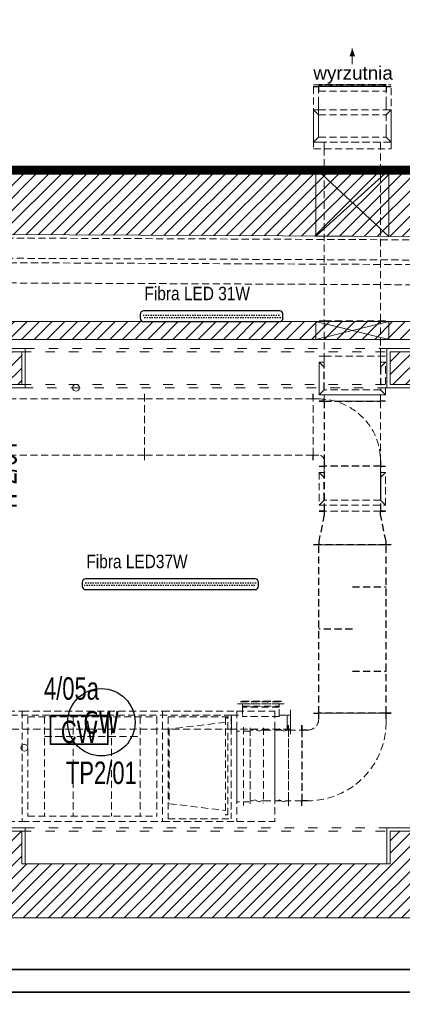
# Model space of a CAD drawing. Header units: millimetres. Extents: x 167773 to 185035, y -114105 to -66770.
# Tile 103 of 114: x 176161 to 176501, y -86889 to -86012. Entities that reach past the tile are written whole.
import ezdxf
from ezdxf.enums import TextEntityAlignment as Align

# ---------------------------------------------------------------- set-up
doc = ezdxf.new("R2010")
doc.units = ezdxf.units.MM
for name, pattern in [('ACAD_ISO03W100', [30, 12, -18]), ('DASHED', [0.75, 0.5, -0.25]), ('HIDDEN', [9.525, 6.35, -3.175])]:
    doc.linetypes.add(name, pattern=pattern)
doc.layers.get('0').update_dxf_attribs({"lineweight": 9})
for name, color, linetype, lineweight in [('!_ppoz', 24, 'Continuous', 9), ('a-op_leader', 9, 'Continuous', 9), ('a-op_text', 7, 'Continuous', 9), ('b-przebicia', 7, 'Continuous', 9), ('b-przerywana1', 9, 'ACAD_ISO03W100', 9), ('b-ściany', 2, 'Continuous', 9), ('El-klima', 152, 'Continuous', 30), ('El-koryta_puszki', 1, 'Continuous', 35), ('El_gniazda', 144, 'Continuous', 35), ('EL_Linia SSP', 240, 'Continuous', 35), ('EL_oprawy', 96, 'Continuous', 30), ('h-hatch', 8, 'Continuous', 9), ('i-went_mechaniczna', 100, 'Continuous', 9)]:
    doc.layers.add(name, color=color, linetype=linetype, lineweight=lineweight)
doc.layers.add('!zakres', color=7, linetype='ACAD_ISO03W100', lineweight=60, true_color=0x8a14ff)
doc.styles.add('Arial', font='arial.ttf')
doc.styles.add('ES1', font='ARIALN.TTF')
doc.styles.add('PPAB_100', font='arial.ttf', dxfattribs={"height": 18})
doc.styles.add('symbole', font='tahoma.ttf', dxfattribs={"width": 0.8})
pattern_1 = [(0, (8e-13, -4e-12), (1.09375, 2.1875), [0, -2.1875])]

# ---------------------------------------------------------------- blocks, each defined once
blk = doc.blocks.new('centrala_piwnica')
at = {"layer": 'h-hatch', "linetype": 'HIDDEN', "lineweight": -2}
for p, q in [((150.47, 304.74, 57.5), (219.47, 304.74, 57.5)), ((150.47, 303.24, 57.5), (154.97, 303.24, 57.5)), ((214.97, 303.24, 57.5), (154.97, 303.24, 57.5)), ((154.97, 303.24, 57.5), (154.97, 299.24, 57.5)), ((154.97, 299.24, 57.5), (214.97, 299.24, 57.5)), ((214.97, 303.24, 57.5), (214.97, 299.24, 57.5)), ((214.97, 303.24, 57.5), (219.47, 303.24, 57.5)), ((159.97, 248.24), (159.99, 94.49)), ((209.99, 94.5), (209.97, 248.25)), ((155.49, 94.49), (159.99, 94.49)), ((155.49, 94.49), (159.99, 94.49)), ((159.99, 94.49), (209.99, 94.5)), ((159.99, 94.49), (209.99, 94.5)), ((159.99, 94.49), (160, 63.19)), ((209.99, 94.5), (214.49, 94.5)), ((210, 63.2), (209.99, 94.5)), ((209.99, 94.5), (214.49, 94.5)), ((155.5, 63.19), (160, 63.19)), ((160, 63.19), (210, 63.2)), ((210, 63.2), (214.5, 63.2)), ((160, -78, -57.9), (155, -102, -57.9)), ((160, -75, -57.9), (160, -78, -57.9)), ((210, -78, -57.9), (210, -75, -57.9)), ((215, -102, -57.9), (210, -78, -57.9)), ((150.5, -105, -57.9), (155, -105, -57.9)), ((155, -102, -57.9), (155, -105, -57.9)), ((155, -105, -57.9), (215, -105, -57.9)), ((155, -255, -57.9), (155, -105, -57.9)), ((215, -105, -57.9), (215, -102, -57.9)), ((215, -105, -57.9), (219.5, -105, -57.9)), ((215, -255, -57.9), (215, -105, -57.9)), ((82.81, -246.55, -9.07), (87.31, -246.55, -9.07)), ((87.31, -249.55, -9.07), (87.31, -246.55, -9.07)), ((87.31, -246.55, -9.07), (119.81, -246.55, -9.07)), ((87.31, -249.55, -9.07), (87.31, -256.55, -9.07)), ((119.81, -246.55, -9.07), (124.31, -246.55, -9.07)), ((119.81, -249.55, -9.07), (119.81, -246.55, -9.07)), ((119.81, -257.8, -9.07), (119.81, -249.55, -9.07)), ((129.81, -256.55, -9.07), (129.81, -252.05, -9.07)), ((77.31, -256.55, -9.07), (77.31, -269.05, -9.07)), ((77.31, -256.55, -9.07), (87.31, -256.55, -9.07)), ((87.31, -256.55, -9.07), (87.31, -257.8, -9.07)), ((119.81, -257.8, -9.07), (87.31, -257.8, -9.07)), ((119.81, -256.55, -9.07), (129.81, -256.55, -9.07)), ((126.81, -256.55, -9.07), (126.81, -262.8, -9.07)), ((129.81, -256.55, -9.07), (126.81, -256.55, -9.07)), ((126.81, -262.8, -9.07), (126.81, -269.05, -9.07)), ((129.81, -262.8, -9.07), (129.81, -256.55, -9.07)), ((129.81, -269.05, -9.07), (129.81, -256.55, -9.07)), ((129.81, -269.05, -9.07), (129.81, -262.8, -9.07)), ((129.81, -269.05, -9.07), (77.31, -269.05, -9.07)), ((126.81, -269.05, -9.07), (129.81, -269.05, -9.07)), ((129.81, -273.55, -9.07), (129.81, -269.05, -9.07))]:
    blk.add_line(p, q, dxfattribs=at)
at = {"layer": 'h-hatch', "linetype": 'HIDDEN', "lineweight": -3, "extrusion": (-4e-16, 0, -1)}
for p, q in [((150.47, 303.24, 57.5), (154.97, 303.24, 57.5)), ((214.97, 303.24, 57.5), (154.97, 303.24, 57.5)), ((214.97, 303.24, 57.5), (219.47, 303.24, 57.5))]:
    blk.add_line(p, q, dxfattribs=at)
at = {"layer": 'h-hatch', "linetype": 'HIDDEN', "lineweight": -3}
for p, q in [((154.97, 304.74, 57.5), (214.97, 304.74, 57.5)), ((154.97, 304.74, 57.5), (214.97, 304.74, 57.5)), ((154.97, 304.74, 57.5), (214.97, 304.74, 57.5)), ((154.97, 304.74, 57.5), (214.97, 304.74, 57.5)), ((154.97, 304.74, 57.5), (214.97, 304.74, 57.5)), ((214.97, 304.74, 57.5), (154.97, 304.74, 57.5)), ((154.97, 303.24, 57.5), (154.97, 299.24, 57.5)), ((154.97, 303.24, 57.5), (154.97, 299.24, 57.5)), ((154.97, 303.24, 57.5), (154.97, 299.24, 57.5)), ((154.97, 303.24, 57.5), (154.97, 299.24, 57.5)), ((214.97, 303.24, 57.5), (214.97, 299.24, 57.5)), ((214.97, 303.24, 57.5), (214.97, 299.24, 57.5)), ((214.97, 303.24, 57.5), (214.97, 299.24, 57.5)), ((214.97, 303.24, 57.5), (214.97, 299.24, 57.5)), ((160, -78, -112.87), (155, -102, -112.87)), ((160, -75, -112.87), (155.5, -75, -112.87)), ((160, -75, -57.9), (155.5, -75, -57.9)), ((160, -75, -112.87), (160, -78, -112.87)), ((214.5, -75, -112.87), (210, -75, -112.87)), ((210, -78, -112.87), (210, -75, -112.87)), ((214.5, -75, -57.9), (210, -75, -57.9)), ((215, -102, -112.87), (210, -78, -112.87)), ((155, -105, -112.87), (150.5, -105, -112.87)), ((155, -105, -112.87), (150.5, -105, -112.87)), ((155, -105, -57.9), (150.5, -105, -57.9)), ((155, -102, -112.87), (155, -105, -112.87)), ((215, -105, -112.87), (155, -105, -112.87)), ((155, -255, -112.87), (155, -105, -112.87)), ((215, -105, -57.9), (155, -105, -57.9)), ((215, -105, -112.87), (215, -102, -112.87)), ((219.5, -105, -112.87), (215, -105, -112.87)), ((219.5, -105, -112.87), (215, -105, -112.87)), ((215, -255, -112.87), (215, -105, -112.87)), ((219.5, -105, -57.9), (215, -105, -57.9)), ((185, -142.5, -57.9), (215, -142.5, -57.9)), ((185, -180, -57.9), (155, -180, -57.9)), ((185, -217.5, -57.9), (215, -217.5, -57.9)), ((119.81, -249.55, -9.07), (87.31, -249.55, -9.07)), ((150.5, -255, -112.87), (155, -255, -112.87)), ((150.5, -255, -57.9), (155, -255, -57.9)), ((215, -255, -112.87), (155, -255, -112.87)), ((215, -255, -57.9), (155, -255, -57.9)), ((219.5, -255, -112.87), (215, -255, -112.87)), ((219.5, -255, -57.9), (215, -255, -57.9))]:
    blk.add_line(p, q, dxfattribs=at)
at = {"layer": 'h-hatch', "linetype": 'HIDDEN', "lineweight": -2, "extrusion": (-4e-16, 0, -1)}
for p, q in [((154.97, 287.89, 57.5), (154.97, 303.24, 57.5)), ((214.97, 287.89, 57.5), (214.97, 303.24, 57.5))]:
    blk.add_line(p, q, dxfattribs=at)
at = {"layer": 'h-hatch', "linetype": 'HIDDEN', "lineweight": -2, "extrusion": (1, -1e-16, 0)}
for p, q in [((150.47, 282.74, 53.5), (154.97, 278.24, 53.5)), ((150.47, 282.74, 53.5), (154.97, 282.74, 53.5)), ((150.47, 253.74, 53.5), (150.47, 282.74, 53.5)), ((154.97, 283.24, 53.5), (154.97, 287.89, 53.5)), ((154.97, 278.24, 53.5), (154.97, 283.24, 53.5)), ((214.97, 287.89, 53.5), (214.97, 283.24, 53.5)), ((214.97, 263.24, 53.5), (214.97, 283.24, 53.5)), ((219.47, 282.74, 53.5), (219.47, 253.74, 53.5)), ((154.97, 263.24, 53.5), (154.97, 278.24, 53.5)), ((154.97, 263.24, 53.5), (154.97, 258.24, 53.5)), ((214.97, 263.24, 53.5), (214.97, 258.24, 53.5)), ((150.47, 253.74, 53.5), (154.97, 258.24, 53.5)), ((154.97, 258.24, 53.5), (214.97, 258.24, 53.5)), ((219.47, 253.74, 53.5), (150.47, 253.74, 53.5))]:
    blk.add_line(p, q, dxfattribs=at)
at = {"layer": 'h-hatch', "linetype": 'HIDDEN'}
for p, q in [((154.97, 282.74, 25), (214.97, 282.74, 25)), ((154.97, 278.24, 53.5), (214.97, 278.24, 25)), ((-179, -253.05, 50.43), (-109, -253.05, 50.43)), ((-109, -253.05, 50.43), (-109, -351.55, 50.43)), ((-109, -253.05, 50.43), (16, -253.05, 50.43)), ((-109, -253.05, 50.43), (-109, -351.55, 50.43)), ((16, -253.05, 50.43), (16, -351.55, 50.43)), ((16, -253.05, 50.43), (82, -253.05, 50.43)), ((16, -253.05, 50.43), (16, -351.55, 50.43)), ((82, -253.05, 50.43), (82, -351.55, 50.43)), ((82, -253.05, 50.43), (116, -253.05, 50.43)), ((116, -253.05, 50.43), (116, -351.55, 50.43)), ((-104, -258.05, 50.43), (-104, -346.55, 50.43)), ((-104, -258.05, 50.43), (11, -258.05, 50.43)), ((-89, -258.05, 50.43), (-89, -346.55, 50.43)), ((-63.5, -258.05, 50.43), (-63.5, -346.55, 50.43)), ((-29.5, -258.05, 50.43), (-29.5, -346.55, 50.43)), ((-4, -258.05, 50.43), (-4, -346.55, 50.43)), ((11, -258.05, 50.43), (11, -346.55, 50.43)), ((21, -258.05, 50.43), (21, -349.05, 50.43)), ((21, -258.05, 50.43), (77, -258.05, 50.43)), ((72, -263.05, 50.43), (22, -269.05, 50.43)), ((72, -259.05, 50.43), (72, -345.55, 50.43)), ((72, -259.05, 50.43), (74, -259.05, 50.43)), ((74, -345.55, 50.43), (74, -259.05, 50.43)), ((77, -258.05, 50.43), (77, -349.05, 50.43)), ((22, -269.05, 50.43), (22, -335.55, 50.43)), ((82, -268.8, 50.43), (82, -335.8, 50.43)), ((94, -270.8, 50.43), (82, -270.8, 50.43)), ((88, -267.3, 50.43), (88, -337.3, 50.43)), ((88, -267.3, 50.43), (88, -337.3, 50.43)), ((88, -267.3, 50.43), (88, -337.3, 50.43)), ((88, -267.3, 50.43), (88, -337.3, 50.43)), ((88, -267.3, 50.43), (88, -337.3, 50.43)), ((88, -267.3, 50.43), (88, -337.3, 50.43)), ((94, -268, 50.43), (94, -335, 50.43)), ((94, -268.8, 50.43), (94, -335.8, 50.43)), ((96, -270, 50.43), (94, -270, 50.43)), ((98, -269, 50.43), (96, -270, 50.43)), ((100, -270, 50.43), (98, -269, 50.43)), ((102, -271, 50.43), (100, -270, 50.43)), ((104, -270, 50.43), (102, -271, 50.43)), ((106, -270, 50.43), (104, -270, 50.43)), ((106, -268, 50.43), (106, -335, 50.43)), ((106, -270, 50.43), (126.2, -270, 50.43)), ((116, -268, 50.43), (116, -335, 50.43)), ((118, -270, 50.43), (116, -270, 50.43)), ((120, -269, 50.43), (118, -270, 50.43)), ((122, -270, 50.43), (120, -269, 50.43)), ((124, -271, 50.43), (122, -270, 50.43)), ((126, -270, 50.43), (124, -271, 50.43)), ((128, -270, 50.43), (126, -270, 50.43)), ((128, -268, 50.43), (128, -335, 50.43)), ((-89, -275.75, 50.43), (-4, -275.75, 50.43)), ((96, -333, 50.43), (94, -333, 50.43)), ((98, -332, 50.43), (96, -333, 50.43)), ((100, -333, 50.43), (98, -332, 50.43)), ((102, -334, 50.43), (100, -333, 50.43)), ((104, -333, 50.43), (102, -334, 50.43)), ((106, -333, 50.43), (104, -333, 50.43)), ((106, -333, 50.43), (126.2, -333, 50.43)), ((118, -333, 50.43), (116, -333, 50.43)), ((120, -332, 50.43), (118, -333, 50.43)), ((122, -333, 50.43), (120, -332, 50.43)), ((124, -334, 50.43), (122, -333, 50.43)), ((126, -333, 50.43), (124, -334, 50.43)), ((128, -333, 50.43), (126, -333, 50.43)), ((22, -335.55, 50.43), (72, -341.55, 50.43)), ((94, -333.8, 50.43), (82, -333.8, 50.43)), ((-104, -346.55, 50.43), (11, -346.55, 50.43)), ((21, -349.05, 50.43), (77, -349.05, 50.43)), ((74, -345.55, 50.43), (72, -345.55, 50.43)), ((-179, -351.55, 50.43), (-109, -351.55, 50.43)), ((-109, -351.55, 50.43), (16, -351.55, 50.43)), ((16, -351.55, 50.43), (82, -351.55, 50.43)), ((82, -351.55, 50.43), (116, -351.55, 50.43))]:
    blk.add_line(p, q, dxfattribs=at)
at = {"layer": 'h-hatch', "linetype": 'HIDDEN', "lineweight": -2, "extrusion": (-1e-16, -1, -3e-16)}
for p, q in [((219.47, 282.74, 25), (214.97, 278.24, 25)), ((219.47, 282.74, 25), (214.97, 282.74, 25)), ((219.47, 253.74, 25), (219.47, 282.74, 25)), ((154.97, 258.24, 25), (154.97, 278.24, 25)), ((219.47, 253.74, 25), (214.97, 258.24, 25)), ((150.47, 253.74, 25), (155.47, 253.74, 25)), ((155.47, 253.74, 25), (214.47, 253.74, 25)), ((214.47, 253.74, 25), (219.47, 253.74, 25))]:
    blk.add_line(p, q, dxfattribs=at)
at = {"layer": 'h-hatch', "linetype": 'HIDDEN', "lineweight": -2, "extrusion": (-1, -1e-16, -1e-16)}
for p, q in [((155.47, 253.74, 2.5), (214.47, 253.74, 2.5)), ((159.97, 253.74, 2.5), (159.97, 253.75, 2.5)), ((159.97, 253.24, 2.5), (159.97, 253.74, 2.5)), ((159.97, 248.24, 2.5), (159.97, 253.24, 2.5)), ((209.97, 253.24, 2.5), (209.97, 253.75, 2.5)), ((209.97, 253.24, 2.5), (209.97, 248.24, 2.5))]:
    blk.add_line(p, q, dxfattribs=at)
at = {"layer": 'h-hatch', "linetype": 'HIDDEN', "lineweight": -2, "extrusion": (1, -1e-16, -3e-16)}
for p, q in [((155.5, 63.2, -2.5), (160, 63.2, -2.5)), ((160, 63.2, -2.5), (210, 63.2, -2.5)), ((160, 58.2, -2.5), (160, 63.2, -2.5)), ((210, 63.2, -2.5), (210, 58.2, -2.5)), ((210, 63.2, -2.5), (214.5, 63.2, -2.5)), ((155.5, 28.7, -2.5), (155.5, 57.7, -2.5)), ((160, 53.2, -2.5), (160, 58.2, -2.5)), ((160, 33.2, -2.5), (160, 53.2, -2.5)), ((210, 58.2, -2.5), (210, 53.2, -2.5)), ((210, 53.2, -2.5), (210, 33.2, -2.5)), ((214.5, 28.7, -2.5), (155.5, 28.7, -2.5)), ((210, 33.2, -2.5), (160, 33.2, -2.5)), ((160, -40, -2.5), (160, -35, -2.5)), ((210, -35, -2.5), (210, -40, -2.5)), ((160, -45, -2.5), (160, -40, -2.5)), ((210, -40, -2.5), (210, -45, -2.5)), ((160, -65, -2.5), (160, -45, -2.5)), ((210, -45, -2.5), (210, -65, -2.5)), ((210, -65, -2.5), (160, -65, -2.5))]:
    blk.add_line(p, q, dxfattribs=at)
at = {"layer": 'h-hatch', "linetype": 'HIDDEN', "lineweight": -2, "extrusion": (-1, 0, 3e-16)}
for p, q in [((155.5, 57.7, -56.42), (155.5, 28.7, -56.42)), ((160, 53.2, -56.42), (155.5, 57.7, -56.42)), ((160, 57.7, -56.42), (155.5, 57.7, -56.42)), ((214.5, 57.7, -56.42), (210, 53.2, -56.42)), ((214.5, 57.7, -56.42), (210, 57.7, -56.42)), ((214.5, 28.7, -56.42), (214.5, 57.7, -56.42)), ((155.5, 28.7, -56.42), (160, 33.2, -56.42)), ((155.5, 28.7, -56.42), (214.5, 28.7, -56.42)), ((210, 33.2, -56.42), (160, 33.2, -56.42)), ((214.5, 28.7, -56.42), (210, 33.2, -56.42)), ((155.5, -40.5, -28.95), (155.5, -69.5, -28.95)), ((160, -45, -28.95), (155.5, -40.5, -28.95)), ((160, -40.5, -28.95), (155.5, -40.5, -28.95)), ((214.5, -40.5, -28.95), (210, -45, -28.95)), ((214.5, -40.5, -28.95), (210, -40.5, -28.95)), ((214.5, -69.5, -28.95), (214.5, -40.5, -28.95)), ((155.5, -69.5, -28.95), (160, -65, -28.95)), ((155.5, -69.5, -28.95), (214.5, -69.5, -28.95)), ((210, -65, -28.95), (160, -65, -28.95)), ((214.5, -69.5, -28.95), (210, -65, -28.95))]:
    blk.add_line(p, q, dxfattribs=at)
at = {"layer": 'h-hatch', "linetype": 'HIDDEN', "lineweight": -2, "extrusion": (-1, -2e-16, 1e-16)}
for p, q in [((155.5, 57.7, -110.37), (155.5, 28.7, -110.37)), ((155.5, 28.7, -110.37), (214.5, 28.7, -110.37)), ((160, 28.7, -110.37), (160, 28.7, -110.37)), ((160, 28.2, -110.37), (160, 28.7, -110.37)), ((160, 24.77, -110.37), (160, 28.2, -110.37)), ((210, 28.2, -110.37), (210, 28.7, -110.37)), ((210, 28.2, -110.37), (210, 23.2, -110.37)), ((155.5, -40.5, -55.4), (155.5, -69.5, -55.4)), ((155.5, -69.5, -55.4), (214.5, -69.5, -55.4)), ((160, -69.5, -55.4), (160, -69.5, -55.4)), ((160, -70, -55.4), (160, -69.5, -55.4)), ((160, -75, -55.4), (160, -70, -55.4)), ((210, -70, -55.4), (210, -69.5, -55.4)), ((210, -70, -55.4), (210, -75, -55.4)), ((160, -75, -55.4), (155.5, -75, -55.4)), ((210, -75, -55.4), (160, -75, -55.4)), ((214.5, -75, -55.4), (210, -75, -55.4))]:
    blk.add_line(p, q, dxfattribs=at)
at = {"layer": 'h-hatch', "linetype": 'HIDDEN', "lineweight": -3, "extrusion": (-1, 0, 3e-16)}
for p, q in [((160, 33.2, -56.42), (160, 53.2, -56.42)), ((210, 53.2, -56.42), (210, 33.2, -56.42)), ((160, -65, -28.95), (160, -45, -28.95)), ((210, -45, -28.95), (210, -65, -28.95))]:
    blk.add_line(p, q, dxfattribs=at)
at = {"layer": 'h-hatch', "linetype": 'HIDDEN', "lineweight": -2, "extrusion": (-1e-16, 0, -1)}
for p, q in [((0, 25), (0, 29.5)), ((0.02, 25), (0.02, 29.5)), ((150, 25), (150, 29.5)), ((0.02, 25), (-134.98, 25)), ((0, -25), (0, 25)), ((150, 25), (0, 25)), ((0.02, -25), (0.02, 25)), ((150, -25), (150, 25)), ((155, 25), (150, 25)), ((0.02, -25), (-134.98, -25)), ((0, -29.5), (0, -25)), ((150, -25), (0, -25)), ((0.02, -29.5), (0.02, -25)), ((150, -29.5), (150, -25)), ((155, -25), (150, -25)), ((160, -35), (155.5, -35)), ((160, -30), (160, -35)), ((210, -35), (160, -35)), ((210, -30), (210, -35)), ((214.5, -35), (210, -35))]:
    blk.add_line(p, q, dxfattribs=at)
at = {"layer": 'h-hatch', "linetype": 'HIDDEN', "lineweight": -3, "extrusion": (-1e-16, 0, -1)}
for p, q in [((150, 25), (150, 29.5)), ((150, -29.5), (150, -25))]:
    blk.add_line(p, q, dxfattribs=at)
at = {"layer": 'h-hatch', "linetype": 'HIDDEN', "lineweight": -3, "extrusion": (-1, -2e-16, 1e-16)}
for p, q in [((160, 23.2, -110.37), (155.5, 23.2, -110.37)), ((160, 23.2, -110.37), (160, 24.77, -110.37)), ((160, 23.2, -110.37), (168.96, 23.2, -110.37)), ((168.96, 23.2, -110.37), (210, 23.2, -110.37)), ((214.5, 23.2, -110.37), (210, 23.2, -110.37))]:
    blk.add_line(p, q, dxfattribs=at)
at = {"layer": 'h-hatch', "linetype": 'HIDDEN', "lineweight": -3, "extrusion": (1, 0, -2e-16)}
for p, q in [((155.5, 23.2, -112.87), (160, 23.2, -112.87)), ((160, 23.2, -112.87), (160, -29.97, -112.87)), ((160, 23.2, -112.87), (168.96, 23.2, -112.87)), ((160, -30, -112.87), (160, -75, -112.87)), ((210, -29.91, -112.87), (210, -30, -112.87)), ((210, -30, -112.87), (210, -75, -112.87)), ((155.5, -75, -112.87), (160, -75, -112.87)), ((210, -75, -112.87), (214.5, -75, -112.87))]:
    blk.add_line(p, q, dxfattribs=at)
at = {"layer": 'h-hatch', "linetype": 'HIDDEN', "lineweight": -2, "extrusion": (1, 0, -2e-16)}
for p, q in [((210, 23.2, -112.87), (168.96, 23.2, -112.87)), ((214.5, 23.2, -112.87), (210, 23.2, -112.87)), ((210, 23.2, -112.87), (210, -29.91, -112.87)), ((160, -29.97, -112.87), (160, -30, -112.87))]:
    blk.add_line(p, q, dxfattribs=at)
at = {"layer": 'h-hatch', "linetype": 'HIDDEN', "lineweight": -3, "extrusion": (1, -1e-16, -3e-16)}
for p, q in [((155.5, -35, -2.5), (160, -35, -2.5)), ((210, -35, -2.5), (160, -35, -2.5)), ((210, -35, -2.5), (214.5, -35, -2.5)), ((155.5, -40.5, -2.5), (160, -45, -2.5)), ((210, -45, -2.5), (214.5, -40.5, -2.5)), ((155.5, -69.5, -2.5), (160, -65, -2.5)), ((214.5, -69.5, -2.5), (210, -65, -2.5))]:
    blk.add_line(p, q, dxfattribs=at)
at = {"layer": 'h-hatch', "linetype": 'HIDDEN', "lineweight": -2, "extrusion": (0, 1, 1e-16)}
for p, q in [((85.31, -244.55, -9.07), (121.81, -244.55, -9.07)), ((85.31, -246.55, -9.07), (87.31, -246.55, -9.07)), ((119.81, -246.55, -9.07), (87.31, -246.55, -9.07)), ((87.31, -248.55, -9.07), (87.31, -246.55, -9.07)), ((87.31, -248.55, -9.07), (119.81, -248.55, -9.07)), ((119.81, -246.55, -9.07), (119.81, -248.55, -9.07)), ((119.81, -246.55, -9.07), (121.81, -246.55, -9.07))]:
    blk.add_line(p, q, dxfattribs=at)
at = {"layer": 'h-hatch', "linetype": 'HIDDEN', "lineweight": -3, "extrusion": (0, 1, 1e-16)}
for p, q in [((121.81, -244.55, -9.07), (85.31, -244.55, -9.07)), ((85.31, -244.55, -9.07), (121.81, -244.55, -9.07))]:
    blk.add_line(p, q, dxfattribs=at)
at = {"layer": 'h-hatch', "linetype": 'HIDDEN', "lineweight": -2, "extrusion": (1e-16, 0, -1)}
for p, q in [((77.31, -256.55, -9.07), (-422.99, -256.55, -9.07)), ((77.31, -262.8, -9.07), (77.31, -256.55, -9.07)), ((77.31, -269.05, -9.07), (77.31, -262.8, -9.07)), ((150.5, -255, -57.9), (155, -255, -57.9)), ((155, -255, -57.9), (215, -255, -57.9)), ((155, -260, -57.9), (155, -255, -57.9)), ((215, -255, -57.9), (219.5, -255, -57.9)), ((215, -260, -57.9), (215, -255, -57.9)), ((215, -260, -57.9), (215, -263, -57.9)), ((-422.99, -269.05, -9.07), (77.31, -269.05, -9.07)), ((140, -270, -57.9), (140, -265.5, -57.9)), ((140, -333, -57.9), (140, -270, -57.9)), ((145, -270, -57.9), (140, -270, -57.9)), ((140, -337.5, -57.9), (140, -333, -57.9)), ((145, -333, -57.9), (140, -333, -57.9))]:
    blk.add_line(p, q, dxfattribs=at)
at = {"layer": 'h-hatch', "linetype": 'HIDDEN', "lineweight": -3, "extrusion": (1e-16, 0, -1)}
for p, q in [((150.5, -255, -112.87), (155, -255, -112.87)), ((215, -255, -112.87), (155, -255, -112.87)), ((155, -260, -112.87), (155, -255, -112.87)), ((215, -255, -112.87), (219.5, -255, -112.87)), ((215, -260, -112.87), (215, -255, -112.87)), ((140, -270, -112.87), (140, -265.5, -112.87)), ((140, -270, -112.87), (140, -333, -112.87)), ((145, -270, -112.87), (140, -270, -112.87)), ((140, -337.5, -112.87), (140, -333, -112.87)), ((145, -333, -112.87), (140, -333, -112.87))]:
    blk.add_line(p, q, dxfattribs=at)
at = {"layer": 'h-hatch', "linetype": 'HIDDEN', "lineweight": -3, "extrusion": (-1e-16, 1, 2e-16)}
for p, q in [((128, -269.05, -112.87), (128, -265.5, -112.87)), ((140, -265.5, -112.87), (140, -270, -112.87)), ((140, -270, -112.87), (140, -333, -112.87)), ((140, -337.5, -112.87), (140, -333, -112.87))]:
    blk.add_line(p, q, dxfattribs=at)
at = {"layer": 'h-hatch', "linetype": 'HIDDEN', "lineweight": -2, "extrusion": (-1e-16, 1, 2e-16)}
for p, q in [((128, -270, -112.87), (128, -269.05, -112.87)), ((128, -333, -112.87), (128, -270, -112.87)), ((128, -270, -112.87), (140, -270, -112.87)), ((128, -337.5, -112.87), (128, -333, -112.87)), ((140, -333, -112.87), (128, -333, -112.87))]:
    blk.add_line(p, q, dxfattribs=at)
at = {"layer": 'h-hatch', "linetype": 'HIDDEN', "elevation": 50.43}
blk.add_lwpolyline([(150.47, 247.89), (219.47, 247.89), (219.47, 303.24), (150.47, 303.24)], close=True, dxfattribs=at)
at = {"layer": 'h-hatch', "linetype": 'HIDDEN', "lineweight": -2, "extrusion": (-1e-16, 2.45455e-32, -1)}
blk.add_ellipse((155, -30), major_axis=(0, 55), ratio=1, start_param=0, end_param=1.570796, dxfattribs=at)
blk.add_ellipse((155, -30), major_axis=(0, 55), ratio=1, start_param=0, end_param=1.570796, dxfattribs=at)
at = {"layer": 'h-hatch', "linetype": 'HIDDEN', "lineweight": -2}
for centre, major_axis in [((155, -30), (5, 0)), ((155, -30), (5, 0)), ((155, -30), (5, 0)), ((145, -260, -112.87), (0, -10)), ((145, -260, -112.87), (0, -10)), ((145, -260, -57.9), (0, -10)), ((145, -260, -57.9), (0, -10)), ((145, -260, -57.9), (0, -10))]:
    blk.add_ellipse(centre, major_axis=major_axis, ratio=1, start_param=0, end_param=1.570796, dxfattribs=at)
at = {"layer": 'h-hatch', "linetype": 'HIDDEN', "lineweight": -2, "extrusion": (2.02857e-16, 4.44833e-31, -1)}
blk.add_ellipse((145, -263, -57.9), major_axis=(70, 0), ratio=1, start_param=0, end_param=1.570796, dxfattribs=at)
blk.add_ellipse((145, -263, -57.9), major_axis=(70, 0), ratio=1, start_param=0, end_param=1.570796, dxfattribs=at)
blk = doc.blocks.new('strzalka')
at = {"layer": 'h-hatch'}
blk.add_lwpolyline([(0, 14, 0, 5, 0), (0, 7, 0, 0, 0)], format="xyseb", dxfattribs=at)
blk.add_lwpolyline([(0, 0), (0, 14)], dxfattribs=at)
blk = doc.blocks.new('LED 37W')
h = blk.add_hatch()
h.set_pattern_fill('DOTS', color=256, scale=35)
h.set_pattern_definition(pattern_1)
h.paths.add_polyline_path([(76.5, 2.75), (-76.5, 2.75), (-76.5, -2.75), (76.5, -2.75)])
blk.add_lwpolyline([(-75.5, -4.75), (75.5, -4.75, 0.414214), (78.5, -1.75), (78.5, 1.75, 0.414214), (75.5, 4.75), (-75.5, 4.75, 0.414214), (-78.5, 1.75), (-78.5, -1.75, 0.414214)], format="xyb", close=True)
at = {"style": 'ES1', "flags": 1}
blk.add_attdef('TYP', (-74.8, 30.4), '', height=12, rotation=360, dxfattribs=at)
at = {"style": 'ES1'}
blk.add_attdef('KOD', (-74.8, 14.37), '', height=12, rotation=360, dxfattribs=at)
blk = doc.blocks.new('LED 31W')
h = blk.add_hatch()
h.set_pattern_fill('DOTS', color=256, scale=35)
h.set_pattern_definition(pattern_1)
h.paths.add_polyline_path([(61.5, 2.75), (-61.5, 2.75), (-61.5, -2.75), (61.5, -2.75)])
blk.add_lwpolyline([(-60.5, -4.75), (60.5, -4.75, 0.414214), (63.5, -1.75), (63.5, 1.75, 0.414214), (60.5, 4.75), (-60.5, 4.75, 0.414214), (-63.5, 1.75), (-63.5, -1.75, 0.414214)], format="xyb", close=True)
at = {"style": 'ES1', "flags": 1}
blk.add_attdef('TYP', (-59.8, 30.4), '', height=12, rotation=360, dxfattribs=at)
at = {"style": 'ES1'}
blk.add_attdef('KOD', (-59.8, 14.37), '', height=12, rotation=360, dxfattribs=at)

msp = doc.modelspace()

# ---------------------------------------------------------------- hatches: boundary and pattern name
at = {"layer": 'h-hatch'}
h = msp.add_hatch(dxfattribs=at)
h.set_pattern_fill('ANSI31', color=256, scale=2.5, style=0)
h.paths.add_polyline_path([(181080.67, -82332.89), (180067.67, -82332.89), (180067.67, -81166.89), (180240.88, -81166.89), (180240.88, -81123.89), (179127.51, -81123.89), (179013.33, -80404.92), (180240.24, -80182.22), (180232.49, -80139.49), (178967.15, -80369.16), (179093.84, -81166.89), (179150.59, -81166.89), (178946.47, -82324.89), (178009.67, -82324.89), (178009.67, -81166.89), (178152.82, -81166.89), (178152.82, -81124.89), (177043.67, -81124.89), (176929.33, -80404.92), (178152.82, -80182.84), (178145.07, -80140.11), (176887.08, -80368.45), (177013.89, -81166.89), (177091.65, -81166.89), (176984.65, -82330.89), (176863.67, -82330.89), (176863.67, -82385.89), (177009.67, -82385.89), (177009.67, -82605.89), (176863.67, -82605.89), (176863.67, -82660.89), (177844.46, -82660.89), (176938.64, -86145.89), (175326.44, -86145.89), (175326.44, -86199.77), (176979.55, -86207.12), (177915.59, -82605.89), (177039.67, -82605.89), (177039.67, -82330.89), (177152.17, -81166.89), (177341.67, -81166.89), (177341.67, -82385.89), (177877.67, -82385.89), (177877.67, -82332.89), (177372.67, -82332.89), (177372.67, -81166.89), (177957.67, -81166.89), (177957.67, -82385.89), (178994.62, -82385.89), (179209.49, -81166.89), (179409.67, -81166.89), (179409.67, -82385.89), (179945.67, -82385.89), (179945.67, -82332.89), (179438.67, -82332.89), (179438.67, -81166.89), (180025.67, -81166.89), (180025.67, -82385.89), (181039.67, -82385.89), (181039.67, -83832.89), (180452.67, -83832.89), (180452.67, -82605.89), (180423.67, -82605.89), (180423.67, -83832.89), (180253.08, -83832.89), (180097.28, -82605.89), (180044.53, -82605.89), (180044.53, -82666.85), (180192.59, -83832.89), (180128.78, -83832.89), (179993.7, -84621.47), (181261.85, -84863.62), (181269.97, -84821.1), (180044.2, -84587.08), (180165.67, -83877.89), (181270.67, -83877.89), (181270.67, -83832.89), (181080.67, -83832.89)])
h = msp.add_hatch(dxfattribs=at)
h.set_pattern_fill('ANSI31', color=256, scale=2.5, style=0)
h.paths.add_polyline_path([(176547.44, -86280.91), (176547.44, -86280.91), (175581.44, -86280.89), (175581.44, -86296.89), (176510.44, -86296.89), (176510.44, -86307.89), (176490.44, -86307.89), (176490.44, -86336.89), (176510.44, -86336.89), (176510.44, -86734.89), (176490.44, -86734.89), (176490.44, -86763.89), (176162.44, -86763.89), (176162.44, -86734.89), (176133.44, -86734.89), (176133.44, -86763.89), (175771.44, -86763.89), (175771.44, -86734.89), (175742.44, -86734.89), (175742.44, -86763.89), (175450.44, -86763.89), (175450.44, -86811.89), (176547.44, -86811.89)])
h = msp.add_hatch(dxfattribs=at)
h.set_pattern_fill('ANSI31', color=256, scale=2.5, style=0)
h.set_pattern_definition([(45, (15000, 0), (-5.61266008, 5.61266008), [])])
h.paths.add_polyline_path([(176162.44, -86307.89), (176133.44, -86307.89), (176133.44, -86336.89), (176162.44, -86336.89)])

# ---------------------------------------------------------------- linework, layer by layer
at = {"layer": '!_ppoz', "linetype": 'ACAD_ISO03W100', "ltscale": 0.7}
for p, q in [((176165.44, -86304.89), (176487.44, -86304.89)), ((176487.44, -86339.89), (176165.44, -86339.89)), ((176165.44, -86731.89), (176487.44, -86731.89))]:
    msp.add_line(p, q, dxfattribs=at)
at = {"layer": '!_ppoz'}
msp.add_lwpolyline([(176130.44, -86304.89), (176165.44, -86304.89), (176165.44, -86339.89), (176130.44, -86339.89)], close=True, dxfattribs=at)
for points in [[(176510.44, -86304.89), (176487.44, -86304.89), (176487.44, -86339.89), (176510.44, -86339.89)], [(176130.44, -86763.89), (176130.44, -86731.89), (176165.44, -86731.89), (176165.44, -86763.89)], [(176510.44, -86731.89), (176487.44, -86731.89), (176487.44, -86763.89)]]:
    msp.add_lwpolyline(points, dxfattribs=at)
at = {"layer": '!zakres', "linetype": 'DASHED', "ltscale": 60, "const_width": 8, "flags": 128}
msp.add_lwpolyline([(177165.95, -86145.89), (179254.44, -86145.89), (179254.44, -87087.89), (175743.44, -87087.89), (175743.44, -87085.89), (170976.44, -87085.89), (170976.44, -86757.89), (171105.44, -86757.89), (171105.44, -86186.89), (170976.44, -86186.89), (170976.44, -86145.89), (176979.97, -86145.89), (177896.19, -82620.89), (177326.67, -82620.89), (177326.67, -82317.89)], dxfattribs=at)
at = {"layer": 'a-op_leader'}
for centre in [(176468.13, -86145.89), (176210.7, -86339.89), (176164.7, -86660.43)]:
    msp.add_circle(centre, 3, dxfattribs=at)
at = {"layer": 'b-przebicia'}
for p, q in [((176424.21, -86204.65), (176489.21, -86145.89)), ((176425.57, -86145.89), (176489.21, -86204.94)), ((176424.21, -86296.89), (176489.21, -86280.91)), ((176424.21, -86280.91), (176489.21, -86296.89))]:
    msp.add_line(p, q, dxfattribs=at)
for points in [[(176424.21, -86204.65), (176489.21, -86204.94), (176489.21, -86145.89), (176424.21, -86145.89)], [(176424.21, -86296.89), (176489.21, -86296.89), (176489.21, -86280.91), (176424.21, -86280.91)]]:
    msp.add_lwpolyline(points, close=True, dxfattribs=at)
at = {"layer": 'b-przerywana1', "ltscale": 0.7}
for p, q in [((176162.44, -86307.89), (176490.44, -86307.89)), ((176162.44, -86336.89), (176490.44, -86336.89)), ((176162.44, -86734.89), (176490.44, -86734.89))]:
    msp.add_line(p, q, dxfattribs=at)
at = {"layer": 'b-ściany'}
for p, q in [((173445.44, -86145.89), (176938.64, -86145.89)), ((175009.44, -86198.36), (176979.55, -86207.12)), ((175581.44, -86280.89), (176547.44, -86280.91)), ((175581.44, -86296.89), (176510.44, -86296.89)), ((176162.44, -86734.89), (176133.44, -86734.89)), ((176162.44, -86763.89), (176162.44, -86734.89)), ((176510.44, -86734.89), (176490.44, -86734.89)), ((176490.44, -86734.89), (176490.44, -86763.89)), ((176162.44, -86763.89), (176490.44, -86763.89)), ((175450.44, -86811.89), (176547.44, -86811.89))]:
    msp.add_line(p, q, dxfattribs=at)
msp.add_lwpolyline([(176162.44, -86307.89), (176133.44, -86307.89), (176133.44, -86336.89), (176162.44, -86336.89)], close=True, dxfattribs=at)
msp.add_lwpolyline([(176510.44, -86307.89), (176490.44, -86307.89), (176490.44, -86336.89), (176510.44, -86336.89)], dxfattribs=at)
at = {"layer": 'El-klima', "ltscale": 0.5}
msp.add_circle((176233.27, -86637.79), 30, dxfattribs=at)
at = {"layer": 'El-koryta_puszki'}
msp.add_lwpolyline([(173498.44, -86878.15), (176838.44, -86878.15), (176838.44, -86858.15), (173498.44, -86858.15)], close=True, dxfattribs=at)
at = {"layer": 'EL_Linia SSP', "color": 1}
msp.add_lwpolyline([(176187.92, -86631.79), (176187.92, -86657.39), (176239.12, -86657.39), (176239.12, -86631.79)], close=True, dxfattribs=at)
at = {"layer": 'h-hatch', "linetype": 'HIDDEN'}
for points in [[(173333.44, -86421.89), (173333.44, -86193.91), (175061.54, -86201.59, -0.412912), (175084.44, -86224.59), (175084.44, -86269.71, 0.412912), (175089.42, -86274.71), (175139.42, -86274.94, 0.415516), (175144.44, -86269.94), (175144.44, -86225.06, -0.415516), (175167.54, -86202.06), (176549.53, -86208.2)], [(173313.44, -86421.89), (173313.44, -86215.82), (175039.54, -86223.49, -0.412912), (175062.44, -86246.49), (175062.44, -86291.62, 0.412912), (175067.42, -86296.62), (175161.42, -86297.03, 0.415516), (175166.44, -86292.03), (175166.44, -86247.16, -0.415516), (175189.54, -86224.16), (176549.45, -86230.2)], [(173351.44, -86421.89), (173351.44, -86211.99), (175061.46, -86219.59, -0.412912), (175066.44, -86224.59), (175066.44, -86269.71, 0.412912), (175089.34, -86292.71), (175139.34, -86292.94, 0.415516), (175162.44, -86269.94), (175162.44, -86225.06, -0.415516), (175167.46, -86220.06), (176549.46, -86226.2)], [(173331.44, -86421.89), (173331.44, -86233.9), (175039.46, -86241.49, -0.412912), (175044.44, -86246.49), (175044.44, -86291.62, 0.412912), (175067.34, -86314.62), (175161.34, -86315.03, 0.415516), (175184.44, -86292.03), (175184.44, -86247.16, -0.415516), (175189.46, -86242.16), (176549.44, -86248.2)]]:
    msp.add_lwpolyline(points, format="xyb", dxfattribs=at)

# ---------------------------------------------------------------- block references
at = {"layer": 'EL_oprawy'}
msp.add_blockref('LED 31W', (176331.44, -86276.14), dxfattribs=at).add_auto_attribs({'KOD': 'Fibra LED 31W'})
at = {"layer": 'EL_oprawy', "ltscale": 0.5}
msp.add_blockref('LED 37W', (176294.72, -86514.89), dxfattribs=at).add_auto_attribs({'KOD': 'Fibra LED37W'})
at = {"layer": 'h-hatch'}
msp.add_blockref('strzalka', (176456.7, -86051.56, 7.07), dxfattribs=at)
at = {"layer": 'i-went_mechaniczna'}
msp.add_blockref('centrala_piwnica', (176271.76, -86374.79, -50.43), dxfattribs=at)

# ---------------------------------------------------------------- texts
at = {"layer": 'a-op_text', "ltscale": 0.5, "insert": (176422.01, -86053.36, -50.43), "char_height": 12, "width": 284.3948, "attachment_point": 1, "style": 'PPAB_100'}
msp.add_mtext('{\\fArial|b0|i0|c238|p34;wyrzutnia}', dxfattribs=at)
at = {"layer": 'El-klima', "style": 'symbole', "width": 0.8}
msp.add_text('CW', height=20, dxfattribs=at).set_placement((176233.27, -86637.79), align=Align.MIDDLE_CENTER)
at = {"layer": 'El_gniazda', "style": 'Arial', "width": 0.7}
msp.add_text('TP2/04', height=20, rotation=90, dxfattribs=at).set_placement((176157.91, -86419.3), align=Align.CENTER)
msp.add_text('TP2/01', height=20, dxfattribs=at).set_placement((176233.27, -86692.79), align=Align.CENTER)
at = {"layer": 'EL_Linia SSP', "style": 'Arial', "width": 0.7}
msp.add_text('4/05a', height=20, dxfattribs=at).set_placement((176206.66, -86617.72), align=Align.CENTER)
at = {"layer": 'EL_Linia SSP', "color": 1, "style": 'Arial', "width": 0.7}
msp.add_text('CW', height=20, dxfattribs=at).set_placement((176213.52, -86656.38), align=Align.CENTER)

doc.saveas('drawing.dxf')
